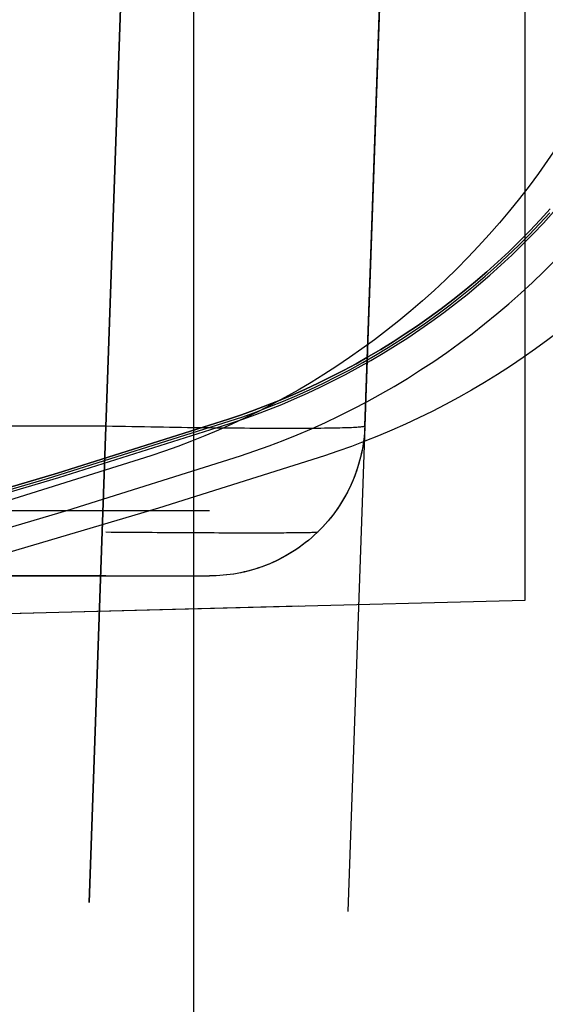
# Model space of a CAD drawing. Header units: millimetres. Extents: x -15 to 7, y 1 to 148.
# Tile 93 of 256: x 4.87 to 5.88, y 8.4 to 10.3. Entities that reach past the tile are written whole.
import ezdxf

# ---------------------------------------------------------------- set-up
doc = ezdxf.new("R2010")
doc.units = ezdxf.units.MM
doc.header["$MEASUREMENT"] = 0
doc.layers.add('Default', color=7, linetype='Continuous', true_color=0x000000)

msp = doc.modelspace()

# ---------------------------------------------------------------- linework, layer by layer
at = {"layer": 'Default', "color": 254, "true_color": 0xcad1ee}
for points in [[(5.205470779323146, 8.2058131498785), (5.205470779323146, 69.06320013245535)], [(5.84499999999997, 9.184474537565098), (5.845, 11.4049010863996)], [(5.272357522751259, 9.533734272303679), (5.297217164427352, 9.542110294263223), (5.322061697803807, 9.550995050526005), (5.346876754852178, 9.560392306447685), (5.371647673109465, 9.570305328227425), (5.39635951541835, 9.58073686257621), (5.420997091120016, 9.591689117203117), (5.445544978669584, 9.60316374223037), (5.469987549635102, 9.615161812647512), (5.494308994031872, 9.62768381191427), (5.518493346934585, 9.640729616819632), (5.54252451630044, 9.654298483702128), (5.566386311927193, 9.668389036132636), (5.590062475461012, 9.682999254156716), (5.613536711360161, 9.698126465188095), (5.636792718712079, 9.71376733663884), (5.659814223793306, 9.729917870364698), (5.682585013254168, 9.7465733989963), (5.705088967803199, 9.763728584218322), (5.727310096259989, 9.78137741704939), (5.749232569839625, 9.79951322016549), (5.770840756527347, 9.818128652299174), (5.792119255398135, 9.83721571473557), (5.813052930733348, 9.856765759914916), (5.833626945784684, 9.876769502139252), (5.853826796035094, 9.897217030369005), (5.87363834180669, 9.918097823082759), (5.893047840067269, 9.939400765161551)], [(5.893047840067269, 9.939400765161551), (5.87363834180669, 9.918097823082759), (5.853826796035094, 9.897217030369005), (5.833626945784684, 9.876769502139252), (5.813052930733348, 9.856765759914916), (5.792119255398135, 9.83721571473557), (5.770840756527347, 9.818128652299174), (5.749232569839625, 9.79951322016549), (5.727310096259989, 9.78137741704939), (5.705088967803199, 9.763728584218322), (5.682585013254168, 9.7465733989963), (5.659814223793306, 9.729917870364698), (5.636792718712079, 9.71376733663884), (5.613536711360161, 9.698126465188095), (5.590062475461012, 9.682999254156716), (5.566386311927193, 9.668389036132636), (5.54252451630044, 9.654298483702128), (5.518493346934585, 9.640729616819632), (5.494308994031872, 9.62768381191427), (5.469987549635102, 9.615161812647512), (5.445544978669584, 9.60316374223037), (5.420997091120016, 9.591689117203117), (5.39635951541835, 9.58073686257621), (5.371647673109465, 9.570305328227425), (5.346876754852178, 9.560392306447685), (5.322061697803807, 9.550995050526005), (5.297217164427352, 9.542110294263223), (5.272357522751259, 9.533734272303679)], [(5.273712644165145, 9.529586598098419), (5.299940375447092, 9.538437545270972), (5.326107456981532, 9.547837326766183), (5.352197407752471, 9.557787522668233), (5.378193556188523, 9.568289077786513), (5.404079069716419, 9.579342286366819), (5.429836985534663, 9.590946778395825), (5.455450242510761, 9.60310150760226), (5.480901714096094, 9.615804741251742), (5.506174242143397, 9.629054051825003), (5.531250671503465, 9.6428463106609), (5.5561138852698, 9.65717768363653), (5.58074684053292, 9.672043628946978), (5.605132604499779, 9.687438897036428), (5.629254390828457, 9.703357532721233), (5.653095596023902, 9.71979287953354), (5.676639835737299, 9.736737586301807), (5.699870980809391, 9.754183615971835), (5.722773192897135, 9.772122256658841), (5.745330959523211, 9.790544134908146), (5.767529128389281, 9.809439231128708), (5.789352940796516, 9.828796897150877), (5.810788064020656, 9.848605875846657), (5.831820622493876, 9.868854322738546), (5.852437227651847, 9.88952982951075), (5.872625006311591, 9.910619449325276), (5.892371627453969, 9.932109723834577)], [(5.273712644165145, 9.529586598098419), (5.299940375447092, 9.538437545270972), (5.326107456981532, 9.547837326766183), (5.352197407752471, 9.557787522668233), (5.378193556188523, 9.568289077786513), (5.404079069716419, 9.579342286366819), (5.429836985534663, 9.590946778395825), (5.455450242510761, 9.60310150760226), (5.480901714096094, 9.615804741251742), (5.506174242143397, 9.629054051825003), (5.531250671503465, 9.6428463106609), (5.5561138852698, 9.65717768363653), (5.58074684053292, 9.672043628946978), (5.605132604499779, 9.687438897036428), (5.629254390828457, 9.703357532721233), (5.653095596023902, 9.71979287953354), (5.676639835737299, 9.736737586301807), (5.699870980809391, 9.754183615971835), (5.722773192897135, 9.772122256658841), (5.745330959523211, 9.790544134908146), (5.767529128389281, 9.809439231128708), (5.789352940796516, 9.828796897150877), (5.810788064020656, 9.848605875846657), (5.831820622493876, 9.868854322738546), (5.852437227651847, 9.88952982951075), (5.872625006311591, 9.910619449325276), (5.892371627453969, 9.932109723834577)], [(5.275067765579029, 9.525438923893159), (5.300079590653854, 9.533866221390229), (5.325076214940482, 9.542805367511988), (5.350043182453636, 9.552260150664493), (5.374965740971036, 9.562233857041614), (5.39982886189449, 9.572729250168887), (5.424617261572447, 9.583748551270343), (5.449315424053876, 9.595293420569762), (5.473907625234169, 9.607364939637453), (5.498377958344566, 9.619963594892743), (5.522710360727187, 9.633089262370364), (5.546888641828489, 9.646741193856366), (5.570896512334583, 9.660918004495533), (5.594717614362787, 9.675617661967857), (5.618335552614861, 9.690837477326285), (5.641733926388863, 9.706574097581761), (5.664896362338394, 9.72282350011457), (5.687806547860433, 9.739580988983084), (5.710448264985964, 9.756841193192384), (5.732805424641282, 9.774598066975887), (5.75486210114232, 9.792844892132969), (5.776602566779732, 9.811574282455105), (5.798011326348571, 9.830778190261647), (5.819073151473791, 9.85044791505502), (5.839773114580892, 9.870574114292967), (5.860096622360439, 9.89114681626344), (5.88002944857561, 9.91215543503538), (5.899557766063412, 9.93358878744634)], [(5.275067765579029, 9.525438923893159), (5.300079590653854, 9.533866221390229), (5.325076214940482, 9.542805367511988), (5.350043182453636, 9.552260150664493), (5.374965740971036, 9.562233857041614), (5.39982886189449, 9.572729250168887), (5.424617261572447, 9.583748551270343), (5.449315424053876, 9.595293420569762), (5.473907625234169, 9.607364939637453), (5.498377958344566, 9.619963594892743), (5.522710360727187, 9.633089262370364), (5.546888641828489, 9.646741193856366), (5.570896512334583, 9.660918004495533), (5.594717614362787, 9.675617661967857), (5.618335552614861, 9.690837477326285), (5.641733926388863, 9.706574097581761), (5.664896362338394, 9.72282350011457), (5.687806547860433, 9.739580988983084), (5.710448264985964, 9.756841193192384), (5.732805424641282, 9.774598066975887), (5.75486210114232, 9.792844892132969), (5.776602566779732, 9.811574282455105), (5.798011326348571, 9.830778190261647), (5.819073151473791, 9.85044791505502), (5.839773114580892, 9.870574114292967), (5.860096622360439, 9.89114681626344), (5.88002944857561, 9.91215543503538), (5.899557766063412, 9.93358878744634)], [(5.295475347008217, 9.462976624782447), (5.322988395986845, 9.472261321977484), (5.350437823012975, 9.482121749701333), (5.377806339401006, 9.492559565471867), (5.405076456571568, 9.50357576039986), (5.432230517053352, 9.515170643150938), (5.459250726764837, 9.527343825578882), (5.486119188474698, 9.540094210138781), (5.512817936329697, 9.55341997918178), (5.539328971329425, 9.56731858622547), (5.565634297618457, 9.581786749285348), (5.591715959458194, 9.596820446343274), (5.617556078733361, 9.612414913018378), (5.643136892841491, 9.628564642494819), (5.668440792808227, 9.64526338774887), (5.693450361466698, 9.662504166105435), (5.718148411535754, 9.680279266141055), (5.742518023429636, 9.698580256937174), (5.766542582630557, 9.717397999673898), (5.79020581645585, 9.736722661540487), (5.813491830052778, 9.756543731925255), (5.836385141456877, 9.776850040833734), (5.858870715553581, 9.797629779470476), (5.880933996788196, 9.818870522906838), (5.902560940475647, 9.840559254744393)], [(-0.2587958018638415, 8.653075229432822), (0.09562973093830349, 8.656602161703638), (0.4498447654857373, 8.667178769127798), (0.8036392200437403, 8.684792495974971), (1.156803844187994, 8.709422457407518), (1.509130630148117, 8.741039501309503), (1.860413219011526, 8.779606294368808), (2.210447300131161, 8.825077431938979), (2.559031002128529, 8.877399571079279), (2.905965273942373, 8.936511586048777), (3.251054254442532, 9.002344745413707), (3.594105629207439, 9.07482290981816), (3.934930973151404, 9.15386274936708), (4.273346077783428, 9.239373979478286), (4.609171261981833, 9.331259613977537), (4.942231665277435, 9.429416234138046), (5.272357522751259, 9.533734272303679)], [(5.272357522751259, 9.533734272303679), (4.942231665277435, 9.429416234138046), (4.609171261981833, 9.331259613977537), (4.273346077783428, 9.239373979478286), (3.934930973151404, 9.15386274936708), (3.594105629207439, 9.07482290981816), (3.251054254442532, 9.002344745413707), (2.905965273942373, 8.936511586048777), (2.559031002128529, 8.877399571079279), (2.210447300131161, 8.825077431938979), (1.860413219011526, 8.779606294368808), (1.509130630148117, 8.741039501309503), (1.156803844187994, 8.709422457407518), (0.8036392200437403, 8.684792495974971), (0.4498447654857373, 8.667178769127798), (0.09562973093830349, 8.656602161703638), (-0.2587958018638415, 8.653075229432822)], [(-0.258795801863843, 8.648711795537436), (0.0750776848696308, 8.651840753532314), (0.4113749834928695, 8.661322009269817), (0.7499406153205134, 8.677294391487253), (1.090611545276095, 8.699892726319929), (1.433217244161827, 8.729247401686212), (1.777579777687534, 8.765483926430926), (2.123513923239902, 8.808722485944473), (2.47082731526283, 8.859077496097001), (2.819320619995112, 8.91665715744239), (3.168787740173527, 8.981563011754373), (3.519016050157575, 9.053889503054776), (3.869786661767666, 9.133723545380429), (4.220874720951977, 9.221144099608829), (4.572049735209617, 9.316221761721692), (4.923075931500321, 9.41901836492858), (5.273712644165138, 9.529586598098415)], [(-0.258795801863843, 8.648711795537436), (0.0750776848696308, 8.651840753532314), (0.4113749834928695, 8.661322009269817), (0.7499406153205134, 8.677294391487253), (1.090611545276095, 8.699892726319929), (1.433217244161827, 8.729247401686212), (1.777579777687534, 8.765483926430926), (2.123513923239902, 8.808722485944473), (2.47082731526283, 8.859077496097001), (2.819320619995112, 8.91665715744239), (3.168787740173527, 8.981563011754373), (3.519016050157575, 9.053889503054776), (3.869786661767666, 9.133723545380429), (4.220874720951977, 9.221144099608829), (4.572049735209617, 9.316221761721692), (4.923075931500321, 9.41901836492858), (5.273712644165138, 9.529586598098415)], [(-0.2587958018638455, 8.644348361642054), (0.09580339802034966, 8.64787702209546), (0.4501919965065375, 8.658458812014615), (0.8041598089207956, 8.676081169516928), (1.157497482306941, 8.70072319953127), (1.509996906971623, 8.732355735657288), (1.861451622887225, 8.770941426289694), (2.211657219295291, 8.816434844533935), (2.560411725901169, 8.868782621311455), (2.907515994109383, 8.927923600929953), (3.252774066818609, 8.993789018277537), (3.595993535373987, 9.06630269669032), (3.936985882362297, 9.145381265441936), (4.275566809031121, 9.230934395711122), (4.611556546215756, 9.3228650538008), (4.944780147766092, 9.421069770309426), (5.275067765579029, 9.525438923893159)], [(-0.2587958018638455, 8.644348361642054), (0.09580339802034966, 8.64787702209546), (0.4501919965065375, 8.658458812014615), (0.8041598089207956, 8.676081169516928), (1.157497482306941, 8.70072319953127), (1.509996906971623, 8.732355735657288), (1.861451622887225, 8.770941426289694), (2.211657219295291, 8.816434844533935), (2.560411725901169, 8.868782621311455), (2.907515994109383, 8.927923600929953), (3.252774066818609, 8.993789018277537), (3.595993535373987, 9.06630269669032), (3.936985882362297, 9.145381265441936), (4.275566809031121, 9.230934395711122), (4.611556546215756, 9.3228650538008), (4.944780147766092, 9.421069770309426), (5.275067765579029, 9.525438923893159)], [(1.038651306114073e-14, 8.580509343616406), (0.3207462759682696, 8.588029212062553), (0.6435948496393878, 8.601417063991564), (0.9684065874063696, 8.620790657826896), (1.295036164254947, 8.64626421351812), (1.623332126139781, 8.677948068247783), (1.953136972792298, 8.715948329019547), (2.284287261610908, 8.760366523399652), (2.616613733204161, 8.811299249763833), (2.949941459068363, 8.868837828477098), (3.284090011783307, 8.933067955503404), (3.618873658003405, 9.004069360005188), (3.954101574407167, 9.081915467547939), (4.289578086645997, 9.16667307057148), (4.625102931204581, 9.258402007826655), (4.960471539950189, 9.357154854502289), (5.295475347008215, 9.462976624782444)], [(4.844999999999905, 9.15828861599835), (5.844999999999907, 9.184474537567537)]]:
    msp.add_lwpolyline(points, dxfattribs=at)
at = {"layer": 'Default', "color": 1, "true_color": 0xff0000}
for points in [[(5.535359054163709, 9.520617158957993), (5.651881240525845, 12.85737600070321)], [(-5.43788548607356, 9.52061715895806), (5.03566364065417, 9.52061715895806)], [(5.53535905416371, 9.52061715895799), (5.53505954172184, 9.514083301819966), (5.534613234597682, 9.50750140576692), (5.534016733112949, 9.500875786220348), (5.533266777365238, 9.494210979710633), (5.532360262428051, 9.487511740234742), (5.531294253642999, 9.480783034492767), (5.530066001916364, 9.474030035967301), (5.528672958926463, 9.467258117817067), (5.527112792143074, 9.4604728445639), (5.525383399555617, 9.45367996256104), (5.523482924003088, 9.44688538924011), (5.521409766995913, 9.44009520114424), (5.519162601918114, 9.433315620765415), (5.516740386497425, 9.426553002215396), (5.51414237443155, 9.419813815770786), (5.5113681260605, 9.413104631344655), (5.508417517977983, 9.406432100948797), (5.505290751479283, 9.39980294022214), (5.501988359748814, 9.393223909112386), (5.498511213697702, 9.386701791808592), (5.494860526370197, 9.380243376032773), (5.491037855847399, 9.373855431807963), (5.487045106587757, 9.367544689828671), (5.482884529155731, 9.361317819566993), (5.478558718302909, 9.355181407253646), (5.474070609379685, 9.34914193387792), (5.469423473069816, 9.34320575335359), (5.464620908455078, 9.337379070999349), (5.459666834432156, 9.331667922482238), (5.454565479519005, 9.326078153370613), (5.44932137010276, 9.320615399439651), (5.443939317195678, 9.315285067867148), (5.438424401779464, 9.310092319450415), (5.43278195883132, 9.305042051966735), (5.427017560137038, 9.300138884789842), (5.421136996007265, 9.295387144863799), (5.415146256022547, 9.290790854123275), (5.409051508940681, 9.286353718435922), (5.40285908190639, 9.282079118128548), (5.396575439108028, 9.277970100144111), (5.390207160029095, 9.274029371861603), (5.383760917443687, 9.270259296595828), (5.377243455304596, 9.266661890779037), (5.37066156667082, 9.263238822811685), (5.364022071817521, 9.259991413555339), (5.35733179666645, 9.256920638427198), (5.350597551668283, 9.254027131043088), (5.34382611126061, 9.251311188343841), (5.337024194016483, 9.248772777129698), (5.330198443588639, 9.246411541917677), (5.323355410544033, 9.244226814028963), (5.316501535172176, 9.24221762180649), (5.30964313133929, 9.24038270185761), (5.302786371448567, 9.238720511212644), (5.295937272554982, 9.237229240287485), (5.289101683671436, 9.235906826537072), (5.282285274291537, 9.234750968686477), (5.27549352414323, 9.233759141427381), (5.268731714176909, 9.232928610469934), (5.262004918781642, 9.232256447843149), (5.255317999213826, 9.231739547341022), (5.248675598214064, 9.231374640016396), (5.242082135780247, 9.231158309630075), (5.23554180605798, 9.231087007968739)], [(5.53535905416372, 9.52061715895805), (5.535059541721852, 9.514083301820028), (5.534613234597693, 9.507501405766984), (5.534016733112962, 9.50087578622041), (5.533266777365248, 9.49421097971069), (5.53236026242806, 9.487511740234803), (5.531294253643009, 9.480783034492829), (5.530066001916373, 9.474030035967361), (5.528672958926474, 9.46725811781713), (5.527112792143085, 9.46047284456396), (5.525383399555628, 9.453679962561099), (5.523482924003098, 9.44688538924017), (5.521409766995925, 9.440095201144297), (5.519162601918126, 9.433315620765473), (5.516740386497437, 9.426553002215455), (5.514142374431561, 9.419813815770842), (5.511368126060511, 9.413104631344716), (5.508417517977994, 9.406432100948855), (5.505290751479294, 9.399802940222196), (5.501988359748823, 9.393223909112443), (5.498511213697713, 9.38670179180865), (5.494860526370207, 9.380243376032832), (5.491037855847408, 9.373855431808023), (5.487045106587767, 9.36754468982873), (5.48288452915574, 9.36131781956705), (5.478558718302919, 9.355181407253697), (5.474070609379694, 9.349141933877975), (5.469423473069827, 9.343205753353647), (5.46462090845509, 9.337379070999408), (5.459666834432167, 9.331667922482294), (5.454565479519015, 9.32607815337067), (5.449321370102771, 9.320615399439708), (5.44393931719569, 9.315285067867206), (5.438424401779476, 9.310092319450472), (5.432781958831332, 9.305042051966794), (5.427017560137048, 9.300138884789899), (5.421136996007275, 9.295387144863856), (5.415146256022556, 9.29079085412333), (5.409051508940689, 9.286353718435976), (5.402859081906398, 9.282079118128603), (5.396575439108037, 9.27797010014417), (5.390207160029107, 9.274029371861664), (5.383760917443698, 9.270259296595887), (5.377243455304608, 9.266661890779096), (5.370661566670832, 9.263238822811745), (5.364022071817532, 9.259991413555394), (5.357331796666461, 9.256920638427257), (5.350597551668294, 9.254027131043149), (5.343826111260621, 9.251311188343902), (5.337024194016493, 9.248772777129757), (5.330198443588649, 9.246411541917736), (5.323355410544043, 9.24422681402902), (5.316501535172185, 9.242217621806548), (5.3096431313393, 9.24038270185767), (5.302786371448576, 9.238720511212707), (5.29593727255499, 9.237229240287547), (5.289101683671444, 9.235906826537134), (5.282285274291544, 9.234750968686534), (5.275493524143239, 9.23375914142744), (5.268731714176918, 9.23292861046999), (5.262004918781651, 9.232256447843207), (5.255317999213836, 9.231739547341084), (5.248675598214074, 9.231374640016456), (5.242082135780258, 9.231158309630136), (5.23554180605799, 9.2310870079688)], [(5.535359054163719, 9.52061715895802), (5.535056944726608, 9.514037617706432), (5.534606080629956, 9.507410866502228), (5.534003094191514, 9.50074134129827), (5.533244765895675, 9.494033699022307), (5.532328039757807, 9.487292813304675), (5.531250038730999, 9.48052376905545), (5.530008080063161, 9.47373185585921), (5.528599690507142, 9.46692256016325), (5.527022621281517, 9.46010155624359), (5.525274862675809, 9.453274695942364), (5.523354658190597, 9.446447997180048), (5.521260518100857, 9.439627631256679), (5.518991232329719, 9.432819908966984), (5.516545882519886, 9.426031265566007), (5.513923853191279, 9.41926824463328), (5.511124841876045, 9.412537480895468), (5.508148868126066, 9.405845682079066), (5.504996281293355, 9.399199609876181), (5.501667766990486, 9.392606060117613), (5.498164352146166, 9.386071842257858), (5.49448740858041, 9.379603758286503), (5.490638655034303, 9.373208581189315), (5.486620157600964, 9.366893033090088), (5.482434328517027, 9.360663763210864), (5.478083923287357, 9.354527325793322), (5.47357203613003, 9.348490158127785), (5.468902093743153, 9.342558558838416), (5.464077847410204, 9.33673866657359), (5.459103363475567, 9.331036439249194), (5.45398301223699, 9.32545763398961), (5.44872145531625, 9.320007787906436), (5.443323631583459, 9.314692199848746), (5.43779474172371, 9.309515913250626), (5.432140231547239, 9.3044837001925), (5.426365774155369, 9.29960004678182), (5.42047725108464, 9.29486913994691), (5.414480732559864, 9.290294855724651), (5.40838245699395, 9.285880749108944), (5.402188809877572, 9.281630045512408), (5.395906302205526, 9.277545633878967), (5.389541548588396, 9.273630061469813), (5.383101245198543, 9.269885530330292), (5.376592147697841, 9.266313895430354), (5.3700210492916, 9.262916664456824), (5.363394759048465, 9.259694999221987), (5.356720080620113, 9.25664971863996), (5.350003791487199, 9.253781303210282), (5.343252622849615, 9.251089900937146), (5.336473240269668, 9.248575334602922), (5.329672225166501, 9.246237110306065), (5.322856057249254, 9.24407442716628), (5.316031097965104, 9.242086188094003), (5.30920357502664, 9.24027101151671), (5.302379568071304, 9.23862724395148), (5.295564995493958, 9.23715297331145), (5.288765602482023, 9.235846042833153), (5.281986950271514, 9.23470406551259), (5.275234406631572, 9.233724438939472), (5.268513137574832, 9.232904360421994), (5.261828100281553, 9.23224084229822), (5.255184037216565, 9.231730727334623), (5.248585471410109, 9.231370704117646), (5.242036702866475, 9.231157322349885), (5.235541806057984, 9.231087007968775)], [(5.23554180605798, 9.35684533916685), (4.5695136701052, 9.35684533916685)], [(5.035663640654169, 9.2310870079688), (-5.43788548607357, 9.2310870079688)], [(4.67337643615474, 9.23108700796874), (5.23554180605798, 9.231087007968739)], [(4.699999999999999, 9.23108700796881), (5.235541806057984, 9.23108700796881)]]:
    msp.add_lwpolyline(points, dxfattribs=at)
at = {"layer": 'Default', "color": 1, "true_color": 0xff0000, "extrusion": (0.9995961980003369, -0.02313142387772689, 0.0165038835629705)}
msp.add_lwpolyline([(9.64612723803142, -31.46976716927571), (12.52137201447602, -33.52037779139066)], dxfattribs=at)
at = {"layer": 'Default', "color": 1, "true_color": 0xff0000, "extrusion": (0.9995961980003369, -0.02313142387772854, 0.0165038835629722)}
msp.add_lwpolyline([(12.35070788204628, -33.75967293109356), (9.475463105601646, -31.70906230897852)], dxfattribs=at)
at = {"layer": 'Default', "color": 1, "true_color": 0xff0000, "extrusion": (0.9995961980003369, -0.02313142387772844, 0.01650388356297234)}
msp.add_lwpolyline([(9.475463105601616, -31.70906230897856), (12.35070788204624, -33.75967293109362)], dxfattribs=at)
at = {"layer": 'Default', "color": 254, "true_color": 0xcad1ee, "extrusion": (1, 0, 0)}
for points in [[(12.155804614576, -33.594642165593), (9.184474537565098, -31.56246974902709)], [(9.462976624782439, -19.8090249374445), (9.462976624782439, -18.5909750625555)], [(9.184474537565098, -31.56246974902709), (9.184474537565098, -20.9334224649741)]]:
    msp.add_lwpolyline(points, dxfattribs=at)
at = {"layer": 'Default', "color": 1, "true_color": 0xff0000, "extrusion": (-0.001217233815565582, -0.03485701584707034, 0.9993915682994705)}
msp.add_lwpolyline([(4.700331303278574, 8.775321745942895), (4.700331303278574, 10.68811991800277)], dxfattribs=at)
at = {"layer": 'Default', "color": 1, "true_color": 0xff0000, "extrusion": (-0.001217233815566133, -0.03485701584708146, 0.9993915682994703)}
msp.add_lwpolyline([(4.700331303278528, 10.6881199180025), (4.700331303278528, 8.775321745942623)], dxfattribs=at)
at = {"layer": 'Default', "color": 1, "true_color": 0xff0000, "extrusion": (-0.001217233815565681, -0.03485701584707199, 0.9993915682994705)}
msp.add_lwpolyline([(5.199722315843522, 10.68811991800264), (5.199722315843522, 8.775321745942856)], dxfattribs=at)
at = {"layer": 'Default', "color": 254, "true_color": 0xcad1ee, "extrusion": (0.008726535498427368, -2.198265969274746e-14, 0.9999619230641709)}
msp.add_lwpolyline([(6.491703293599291, 10.88880578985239), (6.491449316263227, 10.8612043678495), (6.490681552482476, 10.83345181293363), (6.489391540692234, 10.80556126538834), (6.487571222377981, 10.77754632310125), (6.485212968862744, 10.74942102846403), (6.482309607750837, 10.72119985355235), (6.478854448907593, 10.69289768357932), (6.474841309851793, 10.66452979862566), (6.4702645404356, 10.63611185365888), (6.465119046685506, 10.60765985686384), (6.459400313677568, 10.57919014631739), (6.453104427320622, 10.55071936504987), (6.446228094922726, 10.52226443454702), (6.438768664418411, 10.49384252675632), (6.43072414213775, 10.46547103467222), (6.422093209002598, 10.43716754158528), (6.412875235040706, 10.4089497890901), (6.40307029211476, 10.38083564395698), (6.392679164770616, 10.35284306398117), (6.381703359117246, 10.32499006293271), (6.370145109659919, 10.29729467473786), (6.358007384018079, 10.26977491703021), (6.345293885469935, 10.24244875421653), (6.332009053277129, 10.21533406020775), (6.318158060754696, 10.18844858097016), (6.303746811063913, 10.16180989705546), (6.288781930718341, 10.13543538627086), (6.273270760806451, 10.10934218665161), (6.257221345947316, 10.0835471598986), (6.240642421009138, 10.05806685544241), (6.22354339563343, 10.03291747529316), (6.205934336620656, 10.00811483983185), (6.187825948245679, 9.983674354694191), (6.169229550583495, 9.959610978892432), (6.150157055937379, 9.935939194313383), (6.130620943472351, 9.912672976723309), (6.110634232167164, 9.889825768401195), (6.090210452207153, 9.867410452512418), (6.069363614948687, 9.845439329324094), (6.048108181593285, 9.82392409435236), (6.02645903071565, 9.80287581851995), (6.004431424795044, 9.782304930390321), (5.98204097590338, 9.762221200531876), (5.959303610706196, 9.742633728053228), (5.936235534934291, 9.723550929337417), (5.912853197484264, 9.70498052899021), (5.889173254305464, 9.686929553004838), (5.86521253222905, 9.669404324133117), (5.840987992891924, 9.652410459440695), (5.816516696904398, 9.635952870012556), (5.791815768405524, 9.620035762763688), (5.766902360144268, 9.604662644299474), (5.741793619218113, 9.589836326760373), (5.716506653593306, 9.575558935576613), (5.691058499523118, 9.56183191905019), (5.665466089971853, 9.548656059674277), (5.639746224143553, 9.536031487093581), (5.613915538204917, 9.523957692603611), (5.587990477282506, 9.51243354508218), (5.561987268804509, 9.501457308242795), (5.535921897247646, 9.491026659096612), (5.50981008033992, 9.481138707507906), (5.483667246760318, 9.471790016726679), (5.457508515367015, 9.462976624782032)], dxfattribs=at)
at = {"layer": 'Default', "color": 254, "true_color": 0xcad1ee, "extrusion": (-0.008726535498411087, 1.266669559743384e-14, 0.9999619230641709)}
msp.add_lwpolyline([(6.156604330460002, 10.88880578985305), (6.156350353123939, 10.86120436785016), (6.155582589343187, 10.83345181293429), (6.154292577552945, 10.805561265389), (6.152472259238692, 10.77754632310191), (6.150114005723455, 10.74942102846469), (6.147210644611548, 10.721199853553), (6.143755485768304, 10.69289768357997), (6.139742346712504, 10.66452979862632), (6.135165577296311, 10.63611185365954), (6.130020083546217, 10.6076598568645), (6.12430135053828, 10.57919014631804), (6.118005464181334, 10.55071936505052), (6.111129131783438, 10.52226443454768), (6.103669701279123, 10.49384252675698), (6.095625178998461, 10.46547103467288), (6.086994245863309, 10.43716754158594), (6.077776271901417, 10.40894978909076), (6.067971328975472, 10.38083564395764), (6.057580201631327, 10.35284306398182), (6.046604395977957, 10.32499006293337), (6.035046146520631, 10.29729467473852), (6.022908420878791, 10.26977491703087), (6.010194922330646, 10.24244875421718), (5.99691009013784, 10.21533406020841), (5.983059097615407, 10.18844858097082), (5.968647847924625, 10.16180989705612), (5.953682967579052, 10.13543538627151), (5.938171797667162, 10.10934218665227), (5.922122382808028, 10.08354715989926), (5.905543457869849, 10.05806685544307), (5.888444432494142, 10.03291747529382), (5.870835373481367, 10.00811483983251), (5.85272698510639, 9.983674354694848), (5.834130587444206, 9.959610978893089), (5.815058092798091, 9.93593919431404), (5.795521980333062, 9.912672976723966), (5.775535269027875, 9.889825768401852), (5.755111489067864, 9.867410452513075), (5.734264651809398, 9.845439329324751), (5.713009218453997, 9.823924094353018), (5.691360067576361, 9.802875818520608), (5.669332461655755, 9.782304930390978), (5.646942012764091, 9.762221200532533), (5.624204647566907, 9.742633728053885), (5.601136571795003, 9.723550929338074), (5.577754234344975, 9.704980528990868), (5.554074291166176, 9.686929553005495), (5.530113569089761, 9.669404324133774), (5.505889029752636, 9.652410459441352), (5.48141773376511, 9.635952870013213), (5.456716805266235, 9.620035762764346), (5.431803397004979, 9.60466264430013), (5.406694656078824, 9.58983632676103), (5.381407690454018, 9.57555893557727), (5.355959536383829, 9.561831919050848), (5.330367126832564, 9.548656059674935), (5.304647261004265, 9.536031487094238), (5.278816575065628, 9.523957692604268), (5.252891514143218, 9.512433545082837), (5.226888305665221, 9.501457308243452), (5.200822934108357, 9.491026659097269), (5.174711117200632, 9.481138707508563), (5.14856828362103, 9.471790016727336), (5.122409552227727, 9.462976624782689)], dxfattribs=at)
at = {"layer": 'Default', "color": 254, "true_color": 0xcad1ee, "extrusion": (0.02617694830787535, 2.538078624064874e-14, 0.9996573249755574)}
msp.add_lwpolyline([(9.823002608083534, 0.956547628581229), (9.798145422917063, 0.5385562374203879), (9.783335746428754, 0.119229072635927), (9.77864415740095, -0.3010721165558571), (9.784123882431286, -0.7219813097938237), (9.799810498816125, -1.143129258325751), (9.825721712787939, -1.564144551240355), (9.861857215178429, -1.984654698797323), (9.908198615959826, -2.40428722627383), (9.96470945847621, -2.822670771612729), (10.03133531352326, -3.239436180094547), (10.10800395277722, -3.654217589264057), (10.1946256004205, -4.066653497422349), (10.29109326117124, -4.476387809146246), (10.39728312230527, -4.883070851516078), (10.51305502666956, -5.286360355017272), (10.63825301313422, -5.685922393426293)], dxfattribs=at)
at = {"layer": 'Default', "color": 254, "true_color": 0xcad1ee, "extrusion": (-0.008726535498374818, 2.588658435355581e-14, 0.9999619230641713)}
msp.add_lwpolyline([(4.967122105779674, 10.63825301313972), (4.567681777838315, 10.51305502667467), (4.164515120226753, 10.39728312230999), (3.757955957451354, 10.29109326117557), (3.348346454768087, 10.19462560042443), (2.936036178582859, 10.10800395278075), (2.521381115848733, 10.03133531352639), (2.104742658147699, 9.964709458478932), (1.686486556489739, 9.908198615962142), (1.266981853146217, 9.861857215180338), (0.8465997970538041, 9.825721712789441), (0.4257127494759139, 9.79981049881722), (0.004693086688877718, 9.784123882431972), (-0.4160878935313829, 9.778644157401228), (-0.836261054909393, 9.783335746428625), (-1.255460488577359, 9.798145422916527), (-1.673324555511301, 9.823002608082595)], dxfattribs=at)
at = {"layer": 'Default', "color": 254, "true_color": 0xcad1ee, "extrusion": (0.02617694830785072, 1.503647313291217e-13, 0.9996573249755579)}
msp.add_lwpolyline([(10.63825301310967, -5.607364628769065), (10.53994295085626, -5.296519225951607), (10.44736471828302, -4.983496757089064), (10.36058730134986, -4.668456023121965), (10.27967381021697, -4.351558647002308), (10.20468133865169, -4.032968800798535), (10.13566083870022, -3.712852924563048), (10.07265701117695, -3.39137943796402), (10.01570821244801, -3.068718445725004), (9.964846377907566, -2.745041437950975), (9.920096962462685, -2.420520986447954), (9.881478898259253, -2.095330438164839), (9.849004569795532, -1.769643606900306), (9.822679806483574, -1.443634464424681), (9.802503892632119, -1.11747683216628), (9.788469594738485, -0.7913440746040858), (9.780563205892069, -0.4654087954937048)], dxfattribs=at)
at = {"layer": 'Default', "color": 254, "true_color": 0xcad1ee, "extrusion": (0.008726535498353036, 3.372439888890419e-14, 0.9999619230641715)}
msp.add_lwpolyline([(0.1618315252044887, 9.780563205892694), (0.4876675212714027, 9.788469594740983), (0.8137009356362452, 9.802503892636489), (1.139759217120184, 9.822679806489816), (1.465669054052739, 9.849004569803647), (1.791256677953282, 9.881478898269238), (2.116348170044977, 9.920096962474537), (2.440769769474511, 9.964846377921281), (2.76434818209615, 10.01570821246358), (3.086910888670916, 10.07265701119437), (3.40828645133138, 10.1356608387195), (3.728304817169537, 10.2046813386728), (4.046797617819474, 10.27967381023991), (4.363598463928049, 10.36058730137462), (4.678543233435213, 10.44736471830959), (4.991470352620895, 10.53994295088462), (5.302221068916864, 10.63825301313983)], dxfattribs=at)
at = {"layer": 'Default', "color": 254, "true_color": 0xcad1ee, "extrusion": (0, 1, 0)}
msp.add_lwpolyline([(-5.844999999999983, -20.93342246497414), (-3.540805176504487, -20.87308500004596)], dxfattribs=at)
at = {"layer": 'Default', "color": 254, "true_color": 0xcad1ee, "extrusion": (0.9999963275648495, 2.248077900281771e-05, -0.002710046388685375)}
for points in [[(9.525320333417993, -18.68563507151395), (9.53361574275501, -19.68563874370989)], [(9.53361574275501, -19.68563874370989), (9.525320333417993, -18.68563507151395)]]:
    msp.add_lwpolyline(points, dxfattribs=at)
at = {"layer": 'Default', "color": 1, "true_color": 0xff0000, "extrusion": (0.02092287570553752, 0.9995621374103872, 0.02092287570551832)}
msp.add_lwpolyline([(-5.334904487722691, -26.76733498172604), (-5.334743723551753, -26.75504278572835), (-5.334270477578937, -26.74276624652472), (-5.333487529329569, -26.73051187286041), (-5.332397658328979, -26.71828617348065), (-5.331003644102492, -26.70609565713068), (-5.329308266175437, -26.69394683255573), (-5.327314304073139, -26.68184620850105), (-5.32502453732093, -26.66980029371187), (-5.322441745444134, -26.65781559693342), (-5.319568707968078, -26.64589862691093), (-5.316408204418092, -26.63405589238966), (-5.312963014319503, -26.62229390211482), (-5.309235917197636, -26.61061916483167), (-5.305229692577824, -26.59903818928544), (-5.300947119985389, -26.58755748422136), (-5.296390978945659, -26.57618355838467), (-5.291564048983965, -26.5649229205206), (-5.286469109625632, -26.5537820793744), (-5.281108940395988, -26.54276754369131), (-5.27548632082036, -26.53188582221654), (-5.269604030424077, -26.52114342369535), (-5.263464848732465, -26.51054685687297), (-5.257071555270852, -26.50010263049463), (-5.250426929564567, -26.48981725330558), (-5.243533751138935, -26.47969723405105), (-5.236394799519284, -26.46974908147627), (-5.229012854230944, -26.45997930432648), (-5.221390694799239, -26.45039441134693), (-5.213531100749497, -26.44100091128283), (-5.205436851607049, -26.43180531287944), (-5.197110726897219, -26.42281412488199), (-5.188555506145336, -26.41403385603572), (-5.179778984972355, -26.40547479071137), (-5.170791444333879, -26.39714472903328), (-5.161599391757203, -26.38904645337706), (-5.152209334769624, -26.38118274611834), (-5.142627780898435, -26.37355638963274), (-5.132861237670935, -26.36617016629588), (-5.122916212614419, -26.35902685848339), (-5.11279921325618, -26.35212924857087), (-5.102516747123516, -26.34548011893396), (-5.092075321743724, -26.33908225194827), (-5.081481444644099, -26.33293842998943), (-5.070741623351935, -26.32705143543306), (-5.059862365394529, -26.32142405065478), (-5.048850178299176, -26.31605905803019), (-5.037711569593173, -26.31095923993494), (-5.026453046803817, -26.30612737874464), (-5.015081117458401, -26.30156625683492), (-5.00360228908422, -26.29727865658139), (-4.992023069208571, -26.29326736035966), (-4.980349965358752, -26.28953515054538), (-4.968589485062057, -26.28608480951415), (-4.956748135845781, -26.28291911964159), (-4.944832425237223, -26.28004086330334), (-4.932848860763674, -26.277452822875), (-4.920803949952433, -26.27515778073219), (-4.908704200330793, -26.27315851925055), (-4.896556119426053, -26.2714578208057), (-4.884366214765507, -26.27005846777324), (-4.87214099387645, -26.2689632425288), (-4.85988696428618, -26.26817492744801), (-4.847610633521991, -26.26769630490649), (-4.835318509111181, -26.26753015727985)], dxfattribs=at)
at = {"layer": 'Default', "color": 1, "true_color": 0xff0000, "extrusion": (1, -2.04505114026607e-14, 1.678642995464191e-14)}
msp.add_lwpolyline([(9.520617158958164, -26.07187748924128), (9.514083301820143, -26.07217700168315), (9.507501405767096, -26.07262330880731), (9.500875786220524, -26.07321981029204), (9.494210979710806, -26.07396976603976), (9.487511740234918, -26.07487628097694), (9.48078303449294, -26.07594228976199), (9.474030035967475, -26.07717054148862), (9.467258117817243, -26.07856358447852), (9.460472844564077, -26.08012375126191), (9.453679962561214, -26.08185314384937), (9.446885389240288, -26.0837536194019), (9.440095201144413, -26.08582677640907), (9.433315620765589, -26.08807394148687), (9.42655300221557, -26.09049615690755), (9.419813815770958, -26.09309416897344), (9.41310463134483, -26.09586841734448), (9.406432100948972, -26.09881902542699), (9.399802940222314, -26.10194579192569), (9.393223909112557, -26.10524818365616), (9.386701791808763, -26.10872532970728), (9.380243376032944, -26.11237601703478), (9.373855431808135, -26.11619868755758), (9.367544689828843, -26.12019143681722), (9.361317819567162, -26.12435201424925), (9.355181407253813, -26.12867782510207), (9.349141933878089, -26.1331659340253), (9.343205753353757, -26.13781307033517), (9.337379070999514, -26.14261563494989), (9.331667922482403, -26.14756970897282), (9.326078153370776, -26.15267106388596), (9.320615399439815, -26.15791517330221), (9.315285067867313, -26.16329722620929), (9.31009231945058, -26.1688121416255), (9.3050420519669, -26.17445458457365), (9.300138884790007, -26.18021898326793), (9.295387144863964, -26.1860995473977), (9.29079085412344, -26.19209028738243), (9.286353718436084, -26.19818503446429), (9.282079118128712, -26.20437746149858), (9.277970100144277, -26.21066110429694), (9.274029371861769, -26.21702938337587), (9.270259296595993, -26.22347562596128), (9.266661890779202, -26.22999308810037), (9.263238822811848, -26.23657497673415), (9.259991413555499, -26.24321447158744), (9.256920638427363, -26.24990474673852), (9.254027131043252, -26.25663899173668), (9.251311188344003, -26.26341043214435), (9.248772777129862, -26.27021234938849), (9.246411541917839, -26.27703809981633), (9.244226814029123, -26.28388113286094), (9.242217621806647, -26.29073500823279), (9.24038270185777, -26.29759341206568), (9.238720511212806, -26.3044501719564), (9.237229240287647, -26.31129927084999), (9.235906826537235, -26.31813485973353), (9.234750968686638, -26.32495126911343), (9.233759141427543, -26.33174301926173), (9.232928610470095, -26.33850482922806), (9.23225644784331, -26.34523162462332), (9.231739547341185, -26.35191854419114), (9.23137464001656, -26.3585609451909), (9.231158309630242, -26.36515440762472), (9.231087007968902, -26.37169473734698)], dxfattribs=at)
at = {"layer": 'Default', "color": 1, "true_color": 0xff0000, "extrusion": (0.7071067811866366, -2.313807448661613e-13, -0.7071067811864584)}
msp.add_lwpolyline([(9.516289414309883, -14.72865361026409), (9.509810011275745, -14.72904390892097), (9.50328594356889, -14.72957938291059), (9.496721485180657, -14.7302632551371), (9.4901211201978, -14.73109860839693), (9.483489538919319, -14.73208837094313), (9.476831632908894, -14.73323530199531), (9.470152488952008, -14.73454197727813), (9.463457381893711, -14.7360107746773), (9.456751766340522, -14.737643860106), (9.450041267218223, -14.739443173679), (9.443331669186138, -14.74141041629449), (9.436628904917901, -14.74354703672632), (9.429939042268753, -14.74585421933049), (9.423268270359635, -14.74833287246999), (9.416622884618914, -14.75098361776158), (9.410009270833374, -14.75380678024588), (9.403433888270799, -14.75680237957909), (9.396903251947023, -14.75997012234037), (9.390423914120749, -14.76330939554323), (9.384002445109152, -14.76681926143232), (9.377645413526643, -14.77049845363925), (9.371359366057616, -14.77434537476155), (9.365150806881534, -14.7783580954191), (9.359026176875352, -14.78253435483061), (9.352991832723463, -14.78687156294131), (9.347054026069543, -14.79136680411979), (9.34121888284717, -14.79601684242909), (9.335492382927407, -14.800818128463), (9.329880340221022, -14.8057668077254), (9.324388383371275, -14.81085873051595), (9.319021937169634, -14.81608946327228), (9.313786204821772, -14.82145430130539), (9.308686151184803, -14.82694828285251), (9.303726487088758, -14.8325662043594), (9.298911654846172, -14.83830263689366), (9.294245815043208, -14.84415194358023), (9.289732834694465, -14.85010829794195), (9.285376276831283, -14.85616570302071), (9.281179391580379, -14.86231801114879), (9.27714510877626, -14.8685589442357), (9.273276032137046, -14.87488211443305), (9.269574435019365, -14.88128104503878), (9.266042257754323, -14.88774919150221), (9.262681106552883, -14.89427996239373), (9.259492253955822, -14.90086674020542), (9.256476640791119, -14.90750290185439), (9.253634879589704, -14.91418183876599), (9.250967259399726, -14.92089697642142), (9.248473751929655, -14.92764179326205), (9.246154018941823, -14.93440983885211), (9.244007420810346, -14.94119475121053), (9.242033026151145, -14.94799027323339), (9.24022962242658, -14.95479026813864), (9.238595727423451, -14.96158873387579), (9.237129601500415, -14.96837981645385), (9.235829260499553, -14.97515782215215), (9.234692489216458, -14.98191722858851), (9.233716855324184, -14.98865269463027), (9.232899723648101, -14.99535906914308), (9.232238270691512, -15.00203139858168), (9.231729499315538, -15.00866493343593), (9.231370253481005, -15.01525513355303), (9.231157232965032, -15.0217976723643), (9.231087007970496, -15.0282884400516)], dxfattribs=at)
at = {"layer": 'Default', "color": 1, "true_color": 0xff0000, "extrusion": (0.02841550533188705, 0.8137136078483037, -0.5805710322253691)}
msp.add_lwpolyline([(-5.199722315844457, -19.9188819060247), (-5.199649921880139, -19.92547213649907), (-5.199430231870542, -19.93211690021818), (-5.199059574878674, -19.93881191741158), (-5.198534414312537, -19.94555267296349), (-5.19785136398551, -19.95233441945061), (-5.197007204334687, -19.95915218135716), (-5.195998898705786, -19.96600076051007), (-5.194823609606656, -19.97287474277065), (-5.193478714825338, -19.97976850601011), (-5.191961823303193, -19.9866762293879), (-5.190270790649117, -19.9935919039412), (-5.188403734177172, -20.00050934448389), (-5.186359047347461, -20.00742220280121), (-5.184135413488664, -20.01432398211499), (-5.181731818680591, -20.0212080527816), (-5.179147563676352, -20.0280676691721), (-5.176382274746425, -20.03489598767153), (-5.173435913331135, -20.04168608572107), (-5.170308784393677, -20.04843098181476), (-5.167001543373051, -20.05512365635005), (-5.163515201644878, -20.06175707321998), (-5.159851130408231, -20.06832420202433), (-5.156011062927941, -20.07481804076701), (-5.151997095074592, -20.08123163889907), (-5.147811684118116, -20.08755812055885), (-5.143457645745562, -20.09379070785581), (-5.138938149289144, -20.09992274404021), (-5.13425671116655, -20.10594771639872), (-5.129417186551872, -20.11185927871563), (-5.124423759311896, -20.11765127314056), (-5.119280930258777, -20.1233177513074), (-5.113993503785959, -20.12885299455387), (-5.108566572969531, -20.1342515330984), (-5.103005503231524, -20.13950816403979), (-5.097315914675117, -20.14461796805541), (-5.091503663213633, -20.1495763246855), (-5.085574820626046, -20.15437892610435), (-5.079535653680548, -20.15902178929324), (-5.073392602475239, -20.16350126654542), (-5.067152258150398, -20.16781405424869), (-5.060821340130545, -20.17195719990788), (-5.054406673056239, -20.17592810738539), (-5.047915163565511, -20.17972454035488), (-5.04135377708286, -20.1833446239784), (-5.034729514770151, -20.18678684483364), (-5.02804939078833, -20.19005004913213), (-5.02132041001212, -20.19313343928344), (-5.014549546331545, -20.19603656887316), (-5.007743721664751, -20.198759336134), (-5.000909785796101, -20.20130197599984), (-4.994054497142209, -20.20366505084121), (-4.987184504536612, -20.20584943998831), (-4.980306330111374, -20.20785632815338), (-4.973426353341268, -20.20968719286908), (-4.966550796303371, -20.21134379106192), (-4.959685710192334, -20.21282814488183), (-4.952836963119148, -20.21414252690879), (-4.946010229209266, -20.21528944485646), (-4.939210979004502, -20.21627162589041), (-4.93244447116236, -20.21709200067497), (-4.925715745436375, -20.21775368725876), (-4.919029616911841, -20.21825997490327), (-4.912390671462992, -20.2186143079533), (-4.905803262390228, -20.21882026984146)], dxfattribs=at)
at = {"layer": 'Default', "color": 1, "true_color": 0xff0000, "extrusion": (1, 0, 0)}
for points in [[(9.52061715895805, -26.5715729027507), (9.52061715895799, -31.3863465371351)], [(9.231087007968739, -31.3863465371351), (9.2310870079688, -26.5715729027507)]]:
    msp.add_lwpolyline(points, dxfattribs=at)
at = {"layer": 'Default', "color": 254, "true_color": 0xcad1ee, "extrusion": (-0.008726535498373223, -4.644499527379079e-15, 0.9999619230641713)}
msp.add_lwpolyline([(5.122409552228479, 9.462976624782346), (4.713590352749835, 9.334811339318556), (4.300980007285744, 9.216244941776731), (3.884916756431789, 9.107435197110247), (3.465747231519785, 9.008523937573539), (3.043825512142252, 8.91963652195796), (2.619512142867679, 8.840881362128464), (2.193173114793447, 8.772349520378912), (1.765178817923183, 8.714114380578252), (1.335902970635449, 8.666231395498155), (0.9057215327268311, 8.62873791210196), (0.4750116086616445, 8.601653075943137), (0.04415034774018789, 8.584977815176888), (-0.3864861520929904, 8.578694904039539), (-0.8165239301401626, 8.582769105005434), (-1.245592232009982, 8.597147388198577), (-1.67332455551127, 8.621759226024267)], dxfattribs=at)
at = {"layer": 'Default', "color": 254, "true_color": 0xcad1ee, "extrusion": (0.008726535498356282, 3.325212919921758e-14, 0.9999619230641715)}
msp.add_lwpolyline([(5.457508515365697, 9.462976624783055), (5.137379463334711, 9.36170414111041), (4.815004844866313, 9.266344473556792), (4.490548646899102, 9.176968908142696), (4.164177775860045, 9.093642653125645), (3.836061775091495, 9.016424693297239), (3.506372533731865, 8.945367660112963), (3.175283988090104, 8.88051771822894), (2.842971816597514, 8.821914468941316), (2.509613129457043, 8.769590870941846), (2.175386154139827, 8.723573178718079), (1.840469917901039, 8.68388089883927), (1.50504392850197, 8.650526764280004), (1.16928785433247, 8.623516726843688), (0.8333812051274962, 8.602849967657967), (0.4975030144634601, 8.588518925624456), (0.1618315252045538, 8.580509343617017)], dxfattribs=at)
at = {"layer": 'Default', "color": 254, "true_color": 0xcad1ee, "extrusion": (-0.01477407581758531, 0.9998908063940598, 0.0003193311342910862)}
msp.add_lwpolyline([(-6.703706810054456, -90.82614335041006), (-0.137047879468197, -90.68422518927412)], dxfattribs=at)
at = {"layer": 'Default', "color": 254, "true_color": 0xcad1ee, "extrusion": (-0.01477407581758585, 0.9998908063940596, -0.0003193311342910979)}
msp.add_lwpolyline([(-6.703415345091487, -34.68210485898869), (-0.1367564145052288, -34.82402302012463)], dxfattribs=at)
at = {"layer": 'Default', "color": 1, "true_color": 0xff0000, "extrusion": (1, 2.373782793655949e-14, 1.222389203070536e-14)}
msp.add_lwpolyline([(9.356845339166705, -31.6305592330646), (9.349383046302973, -31.62505906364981), (9.3420792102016, -31.61931875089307), (9.334945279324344, -31.61334526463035), (9.327992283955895, -31.60714629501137), (9.321230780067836, -31.60073022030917), (9.314670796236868, -31.594106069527), (9.308321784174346, -31.58728348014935), (9.30219257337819, -31.58027265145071), (9.296291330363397, -31.57308429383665), (9.29062552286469, -31.56572957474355), (9.285201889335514, -31.55822006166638), (9.280026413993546, -31.55056766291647), (9.275104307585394, -31.54278456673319), (9.27043999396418, -31.53488317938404), (9.266037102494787, -31.52687606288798), (9.261898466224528, -31.51877587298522), (9.258026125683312, -31.51059529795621), (9.254421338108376, -31.50234699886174), (9.25108459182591, -31.49404355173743), (9.248015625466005, -31.48569739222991), (9.245213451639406, -31.47732076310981), (9.2426763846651, -31.4689256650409), (9.240402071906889, -31.46052381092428), (9.238387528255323, -31.45212658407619), (9.236629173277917, -31.44374500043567), (9.235122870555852, -31.43538967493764), (9.233863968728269, -31.42707079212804), (9.232847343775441, -31.41879808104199), (9.232067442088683, -31.41058079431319), (9.231518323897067, -31.40242769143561), (9.231193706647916, -31.39434702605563), (9.231087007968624, -31.38634653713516)], dxfattribs=at)
at = {"layer": 'Default', "color": 1, "true_color": 0xff0000, "extrusion": (1, -2.372248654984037e-14, -1.221599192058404e-14)}
msp.add_lwpolyline([(9.356845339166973, -31.63055923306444), (9.34990647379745, -31.62545658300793), (9.343072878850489, -31.62012140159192), (9.336355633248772, -31.61455629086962), (9.329765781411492, -31.60876453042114), (9.323314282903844, -31.60275008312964), (9.317011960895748, -31.59651759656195), (9.310869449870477, -31.59007239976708), (9.30489714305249, -31.58342049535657), (9.299105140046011, -31.57656854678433), (9.293503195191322, -31.56952386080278), (9.288100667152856, -31.56229436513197), (9.282906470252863, -31.55488858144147), (9.2779290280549, -31.54731559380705), (9.273176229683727, -31.53958501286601), (9.268655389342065, -31.53170693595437), (9.264373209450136, -31.52369190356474), (9.260335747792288, -31.51555085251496), (9.256548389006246, -31.50729506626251), (9.253015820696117, -31.49893612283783), (9.249742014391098, -31.49048584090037), (9.246730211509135, -31.48195622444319), (9.243982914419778, -31.47335940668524), (9.241501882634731, -31.46470759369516), (9.239288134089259, -31.45601300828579), (9.237341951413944, -31.44728783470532), (9.23566289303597, -31.43854416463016), (9.234249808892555, -31.42979394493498), (9.233100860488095, -31.42104892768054), (9.232213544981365, -31.41232062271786), (9.231584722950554, -31.40362025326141), (9.231210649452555, -31.39495871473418), (9.231087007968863, -31.38634653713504)], dxfattribs=at)
at = {"layer": 'Default', "color": 1, "true_color": 0xff0000, "extrusion": (-6.434384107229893e-14, 1, -6.434384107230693e-14)}
msp.add_lwpolyline([(-5.235541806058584, -26.5715729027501), (-5.235492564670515, -26.56713380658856), (-5.235343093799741, -26.56265721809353), (-5.235090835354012, -26.55814606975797), (-5.234733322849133, -26.55360345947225), (-5.234268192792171, -26.54903264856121), (-5.233693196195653, -26.54443705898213), (-5.233006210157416, -26.53982026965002), (-5.232205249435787, -26.53518601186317), (-5.231288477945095, -26.5305381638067), (-5.230254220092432, -26.52588074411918), (-5.229100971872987, -26.52121790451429), (-5.227827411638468, -26.51655392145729), (-5.22643241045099, -26.51189318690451), (-5.22491504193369, -26.50724019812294), (-5.223274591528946, -26.50259954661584), (-5.221510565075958, -26.49797590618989), (-5.219622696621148, -26.49337402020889), (-5.21761095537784, -26.48879868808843), (-5.215475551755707, -26.48425475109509), (-5.213216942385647, -26.4797470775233), (-5.210835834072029, -26.47528054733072), (-5.208333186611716, -26.47086003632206), (-5.205710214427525, -26.4664903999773), (-5.20296838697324, -26.46217645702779), (-5.200109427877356, -26.45792297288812), (-5.197135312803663, -26.4537346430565), (-5.19404826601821, -26.44961607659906), (-5.190850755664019, -26.44557177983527), (-5.187545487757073, -26.44160614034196), (-5.184135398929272, -26.43772341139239), (-5.180623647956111, -26.43392769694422), (-5.177013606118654, -26.43022293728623), (-5.173308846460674, -26.42661289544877), (-5.169513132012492, -26.42310114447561), (-5.165630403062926, -26.41969105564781), (-5.161664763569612, -26.41638578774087), (-5.157620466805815, -26.41318827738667), (-5.153501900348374, -26.41010123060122), (-5.149313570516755, -26.40712711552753), (-5.145060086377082, -26.40426815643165), (-5.140746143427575, -26.40152632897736), (-5.136376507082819, -26.39890335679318), (-5.131955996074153, -26.39640070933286), (-5.127489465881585, -26.39401960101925), (-5.122981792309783, -26.39176099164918), (-5.118437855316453, -26.38962558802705), (-5.113862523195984, -26.38761384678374), (-5.109260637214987, -26.38572597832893), (-5.104636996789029, -26.38396195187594), (-5.099996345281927, -26.3823215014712), (-5.095343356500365, -26.3808041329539), (-5.090682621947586, -26.37940913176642), (-5.086018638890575, -26.3781355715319), (-5.081355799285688, -26.37698232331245), (-5.07669837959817, -26.37594806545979), (-5.072050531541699, -26.3750312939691), (-5.067416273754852, -26.37423033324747), (-5.062799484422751, -26.37354334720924), (-5.058203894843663, -26.37296835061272), (-5.053633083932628, -26.37250322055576), (-5.049090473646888, -26.37214570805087), (-5.044579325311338, -26.37189344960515), (-5.040102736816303, -26.37174397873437), (-5.035663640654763, -26.37169473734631)], dxfattribs=at)
at = {"layer": 'Default', "color": 254, "true_color": 0xcad1ee, "extrusion": (-0.02615901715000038, 0.9996575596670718, 0.0006849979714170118)}
msp.add_lwpolyline([(1.264261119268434, -20.74726637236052), (-6.083256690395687, -20.93960201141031)], dxfattribs=at)
at = {"layer": 'Default', "color": 254, "true_color": 0xcad1ee, "extrusion": (-0.01380446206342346, -0.0003614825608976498, 0.9999046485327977)}
msp.add_lwpolyline([(4.408644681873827, 9.146850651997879), (5.408740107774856, 9.17303657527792)], dxfattribs=at)
at = {"layer": 'Default', "color": 1, "true_color": 0xff0000}
for points in [[(5.03566364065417, 9.52061715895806, -26.0718774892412), (5.048295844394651, 9.520356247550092, -26.07204601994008), (5.060859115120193, 9.52010334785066, -26.07253020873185), (5.073348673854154, 9.519858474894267, -26.07332570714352), (5.08575974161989, 9.519621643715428, -26.07442816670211), (5.098087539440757, 9.519392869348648, -26.07583323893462), (5.110327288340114, 9.519172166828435, -26.07753657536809), (5.122474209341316, 9.518959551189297, -26.0795338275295), (5.134523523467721, 9.518755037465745, -26.08182064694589), (5.146470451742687, 9.518558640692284, -26.08439268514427), (5.158310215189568, 9.518370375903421, -26.08724559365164), (5.170038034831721, 9.518190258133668, -26.09037502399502), (5.181649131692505, 9.518018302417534, -26.09377662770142), (5.193138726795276, 9.517854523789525, -26.09744605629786), (5.204502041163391, 9.517698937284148, -26.10137896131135), (5.215734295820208, 9.517551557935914, -26.10557099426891), (5.226830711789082, 9.517412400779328, -26.11001780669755), (5.238241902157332, 9.517276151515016, -26.11491650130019), (5.24949906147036, 9.517148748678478, -26.12008287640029), (5.260598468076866, 9.517030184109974, -26.12551297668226), (5.271536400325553, 9.516920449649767, -26.13120284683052), (5.282309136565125, 9.516819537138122, -26.13714853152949), (5.292912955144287, 9.516727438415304, -26.1433460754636), (5.303344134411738, 9.516644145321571, -26.14979152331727), (5.313598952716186, 9.516569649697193, -26.15648091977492), (5.323673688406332, 9.516503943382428, -26.16341030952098), (5.333564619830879, 9.516447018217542, -26.17057573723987), (5.343268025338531, 9.516398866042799, -26.177973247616), (5.352780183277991, 9.516359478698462, -26.18559888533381), (5.362097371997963, 9.516328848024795, -26.19344869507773), (5.37121586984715, 9.516306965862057, -26.20151872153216), (5.380131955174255, 9.516293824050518, -26.20980500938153), (5.388841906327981, 9.516289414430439, -26.21830360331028), (5.397340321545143, 9.516293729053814, -26.22700882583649), (5.405626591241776, 9.516306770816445, -26.23592010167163), (5.413696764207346, 9.516328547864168, -26.24503371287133), (5.42154688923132, 9.516359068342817, -26.25434594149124), (5.429173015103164, 9.516398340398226, -26.26385306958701), (5.436571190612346, 9.51644637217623, -26.27355137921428), (5.443737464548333, 9.516503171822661, -26.2834371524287), (5.450667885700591, 9.516568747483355, -26.2935066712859), (5.457358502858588, 9.516643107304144, -26.30375621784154), (5.46380536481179, 9.51672625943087, -26.31418207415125), (5.470004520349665, 9.516818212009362, -26.32478052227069), (5.475952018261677, 9.51691897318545, -26.33554784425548), (5.481643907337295, 9.517028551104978, -26.34648032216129), (5.487076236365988, 9.517146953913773, -26.35757423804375), (5.492245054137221, 9.517274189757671, -26.36882587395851), (5.497146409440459, 9.517410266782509, -26.38023151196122), (5.501601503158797, 9.51754943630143, -26.39133681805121), (5.505801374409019, 9.517696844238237, -26.40257829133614), (5.509741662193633, 9.51785247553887, -26.41395113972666), (5.513418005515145, 9.51801631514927, -26.4254505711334), (5.516826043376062, 9.518188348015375, -26.43707179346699), (5.51996141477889, 9.518368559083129, -26.44881001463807), (5.522819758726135, 9.518556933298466, -26.46066044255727), (5.525396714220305, 9.518753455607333, -26.47261828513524), (5.527687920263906, 9.518958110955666, -26.4846787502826), (5.529689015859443, 9.519170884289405, -26.49683704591), (5.531395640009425, 9.519391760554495, -26.50908837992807), (5.532803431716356, 9.51962072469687, -26.52142796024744), (5.533908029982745, 9.519857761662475, -26.53385099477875), (5.534705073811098, 9.520102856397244, -26.54635269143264), (5.535190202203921, 9.520355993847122, -26.55892825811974), (5.53535905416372, 9.52061715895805, -26.5715729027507)], [(5.443939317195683, 9.315285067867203, -26.5715729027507), (5.443719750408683, 9.315196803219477, -26.56153323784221), (5.443247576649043, 9.315110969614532, -26.55151042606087), (5.442525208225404, 9.315027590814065, -26.54150959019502), (5.441555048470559, 9.314946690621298, -26.53153584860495), (5.440339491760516, 9.314868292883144, -26.52159431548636), (5.438880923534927, 9.314792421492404, -26.51169010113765), (5.437181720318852, 9.314719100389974, -26.50182831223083), (5.435244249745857, 9.314648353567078, -26.49201405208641), (5.43307087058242, 9.314580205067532, -26.48225242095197), (5.430663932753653, 9.314514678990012, -26.47254851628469), (5.428025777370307, 9.314451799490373, -26.46290743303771), (5.425158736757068, 9.31439159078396, -26.45333426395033), (5.42206513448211, 9.314334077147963, -26.44383409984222), (5.418747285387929, 9.314279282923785, -26.43441202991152), (5.415207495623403, 9.314227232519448, -26.4250731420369), (5.411448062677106, 9.314177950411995, -26.41582252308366), (5.407471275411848, 9.314131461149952, -26.40666525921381), (5.403279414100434, 9.314087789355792, -26.39760643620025), (5.398874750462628, 9.314046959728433, -26.38865113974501), (5.394259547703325, 9.314008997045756, -26.37980445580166), (5.389436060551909, 9.31397392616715, -26.37107147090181), (5.384406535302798, 9.313941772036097, -26.36245727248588), (5.379173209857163, 9.313912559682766, -26.35396694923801), (5.373738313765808, 9.313886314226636, -26.3456055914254), (5.36810406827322, 9.313863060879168, -26.33737829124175), (5.362272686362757, 9.313842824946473, -26.32929014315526), (5.356246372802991, 9.313825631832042, -26.32134624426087), (5.350027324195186, 9.313811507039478, -26.31355169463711), (5.343617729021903, 9.313800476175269, -26.30591159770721), (5.337019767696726, 9.313792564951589, -26.29843106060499), (5.330235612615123, 9.313787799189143, -26.2911151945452), (5.323267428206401, 9.313786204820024, -26.28396911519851), (5.316121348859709, 9.313787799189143, -26.27700093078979), (5.308805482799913, 9.313792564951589, -26.27021677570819), (5.301324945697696, 9.313800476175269, -26.26361881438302), (5.293684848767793, 9.313811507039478, -26.25720921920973), (5.285890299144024, 9.313825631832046, -26.25099017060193), (5.277946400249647, 9.313842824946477, -26.24496385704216), (5.269858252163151, 9.31386306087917, -26.2391324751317), (5.2616309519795, 9.313886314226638, -26.23349822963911), (5.253269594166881, 9.313912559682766, -26.22806333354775), (5.24477927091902, 9.313941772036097, -26.22283000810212), (5.236165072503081, 9.31397392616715, -26.21780048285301), (5.227432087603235, 9.314008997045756, -26.2129769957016), (5.218585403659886, 9.314046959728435, -26.20836179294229), (5.20963010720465, 9.314087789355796, -26.20395712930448), (5.200571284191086, 9.314131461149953, -26.19976526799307), (5.191414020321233, 9.314177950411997, -26.19578848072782), (5.18216340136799, 9.31422723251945, -26.19202904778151), (5.172824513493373, 9.314279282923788, -26.18848925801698), (5.163402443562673, 9.314334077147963, -26.1851714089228), (5.153902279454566, 9.31439159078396, -26.18207780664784), (5.144329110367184, 9.314451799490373, -26.1792107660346), (5.134688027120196, 9.314514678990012, -26.17657261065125), (5.124984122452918, 9.314580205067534, -26.17416567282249), (5.115222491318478, 9.314648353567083, -26.17199229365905), (5.105408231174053, 9.31471910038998, -26.17005482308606), (5.095546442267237, 9.314792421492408, -26.16835561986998), (5.085642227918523, 9.314868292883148, -26.16689705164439), (5.075700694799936, 9.3149466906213, -26.16568149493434), (5.06572695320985, 9.315027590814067, -26.16471133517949), (5.055726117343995, 9.315110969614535, -26.16398896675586), (5.045703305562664, 9.315196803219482, -26.16351679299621), (5.035663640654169, 9.315285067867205, -26.1632972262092)]]:
    msp.add_polyline3d(points, dxfattribs=at)

doc.saveas('drawing.dxf')
